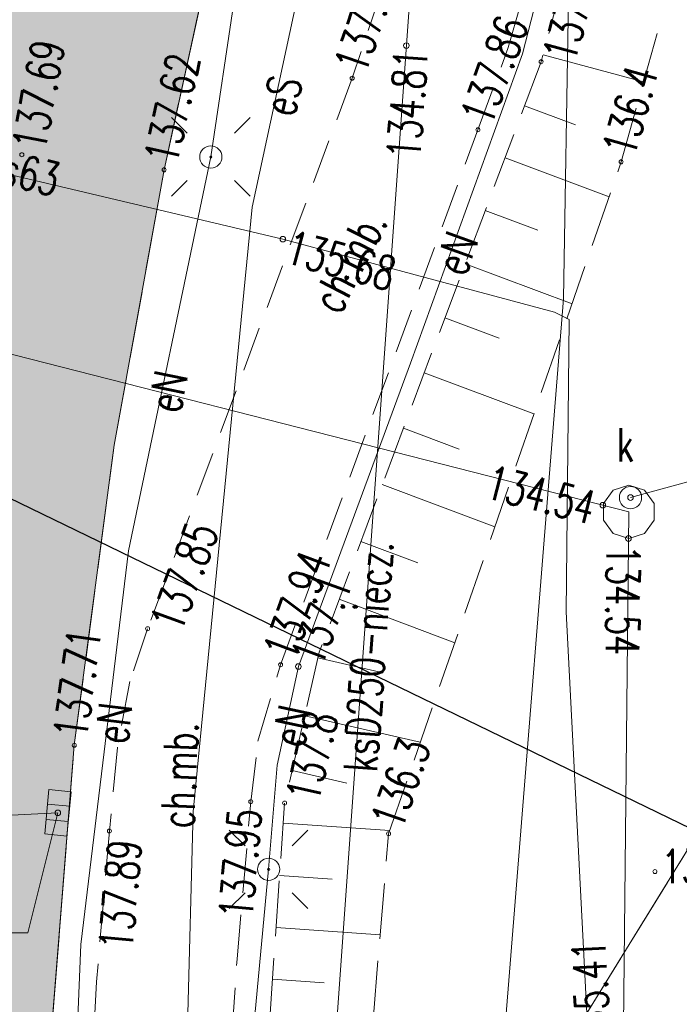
# Model space of a CAD drawing. Header units: centimetres. Extents: x -29333 to 403204, y -464147 to 16641.
# Tile 128 of 134: x 76526 to 78010, y 7082 to 9297. Entities that reach past the tile are written whole.
import ezdxf
from ezdxf.xclip import XClip

# ---------------------------------------------------------------- set-up
doc = ezdxf.new("R2010")
doc.units = ezdxf.units.CM
doc.header["$MEASUREMENT"] = 0
doc.header["$XCLIPFRAME"] = 0
for name, pattern in [('1_OTKC', [150, 100, -50]), ('1_OTKJ', [200, 150, -50]), ('1_OTRK', [175, 125, -50]), ('1_OTRKG', [175, 125, -50]), ('EGKK', [200, 150, -50])]:
    doc.linetypes.add(name, pattern=pattern)
for name, color, linetype in [('2010_Mlawa_627_2_mdcp_pow_zakr_bez_zmian_14_Dzialki', 7, 'Continuous'), ('2010_Mlawa_627_2_mdcp_pow_zakr_bez_zmian_14_Kontury', 7, 'Continuous'), ('2010_Mlawa_627_2_mdcp_pow_zakr_bez_zmian_14_OTK_E_T_1', 7, 'Continuous'), ('2010_Mlawa_627_2_mdcp_pow_zakr_bez_zmian_14_OTK_L_0', 7, 'Continuous'), ('2010_Mlawa_627_2_mdcp_pow_zakr_bez_zmian_14_OTK_L_1', 7, 'Continuous'), ('2010_Mlawa_627_2_mdcp_pow_zakr_bez_zmian_14_OTK_L_2', 7, 'Continuous'), ('2010_Mlawa_627_2_mdcp_pow_zakr_bez_zmian_14_OTR_L_1', 7, 'Continuous'), ('2010_Mlawa_627_2_mdcp_pow_zakr_bez_zmian_14_OTR_T_0', 7, 'Continuous'), ('2010_Mlawa_627_2_mdcp_pow_zakr_bez_zmian_14_OTR_T_1', 7, 'Continuous'), ('2010_Mlawa_627_2_mdcp_pow_zakr_bez_zmian_14_SUE_T_3', 7, 'Continuous'), ('2010_Mlawa_627_2_mdcp_pow_zakr_bez_zmian_14_SUEP_E_T_0', 7, 'Continuous'), ('2010_Mlawa_627_2_mdcp_pow_zakr_bez_zmian_14_SUEP_L_0', 7, 'Continuous'), ('2010_Mlawa_627_2_mdcp_pow_zakr_bez_zmian_14_SUER_T_0', 7, 'Continuous'), ('2010_Mlawa_627_2_mdcp_pow_zakr_bez_zmian_14_SUGP_E_T_0', 7, 'Continuous'), ('2010_Mlawa_627_2_mdcp_pow_zakr_bez_zmian_14_SUGP_L_0', 7, 'Continuous'), ('2010_Mlawa_627_2_mdcp_pow_zakr_bez_zmian_14_SUGR_T_0', 7, 'Continuous'), ('2010_Mlawa_627_2_mdcp_pow_zakr_bez_zmian_14_SUK_T_1', 7, 'Continuous'), ('2010_Mlawa_627_2_mdcp_pow_zakr_bez_zmian_14_SUKP_E_T_0', 7, 'Continuous'), ('2010_Mlawa_627_2_mdcp_pow_zakr_bez_zmian_14_SUKP_L_0', 7, 'Continuous'), ('2010_Mlawa_627_2_mdcp_pow_zakr_bez_zmian_14_SUKR_T_0', 7, 'Continuous'), ('2010_Mlawa_627_2_mdcp_pow_zakr_bez_zmian_14_SUL_L_1', 7, 'Continuous'), ('2010_Mlawa_627_2_mdcp_pow_zakr_bez_zmian_14_SUP_E_T_1', 7, 'Continuous'), ('2010_Mlawa_627_2_mdcp_pow_zakr_bez_zmian_14_SUP_L_1', 7, 'Continuous'), ('2010_Mlawa_627_2_mdcp_pow_zakr_bez_zmian_14_SUP_T_4', 7, 'Continuous'), ('2010_Mlawa_627_2_mdcp_pow_zakr_bez_zmian_14_SUWP_L_0', 7, 'Continuous'), ('MAPA MDCP', 7, 'Continuous'), ('PROJEKTOWANE DROGI', 7, 'Continuous'), ('PZT NOWE', 7, 'Continuous')]:
    doc.layers.add(name, color=color, linetype=linetype)
doc.styles.add('GENERATED_STYLE_2', font='Simplex.shx')
doc.dimstyles.new('GENERATED_STYLE__6', dxfattribs={"dimtxt": 0.18, "dimasz": 145.92, "dimexe": 0.18, "dimexo": 0.0625, "dimgap": 0.09, "dimtad": 0, "dimtih": 1, "dimtoh": 1, "dimdec": 4, "dimzin": 0, "dimdsep": 46, "dimcen": 0.09, "dimadec": 0, "dimazin": 0, "dimtfac": 1, "dimtdec": 4, "dimtmove": 0, "dimatfit": 3, "dimldrblk": 'ARROWHEAD_5', "dimfxl": 1, "dimtolj": 1, "dimtzin": 0, "dimarcsym": 0})

# ---------------------------------------------------------------- blocks, each defined once
blk = doc.blocks.new('Rysunek_6_14', base_point=(74378.8, 8957.9))
at = {"layer": '2010_Mlawa_627_2_mdcp_pow_zakr_bez_zmian_14_Dzialki', "color": 7, "linetype": 'Continuous', "lineweight": 18}
blk.add_line((78033.9, 7439.4), (76959.8, 5696.4), dxfattribs=at)
at = {"layer": '2010_Mlawa_627_2_mdcp_pow_zakr_bez_zmian_14_Kontury', "color": 3, "linetype": 'EGKK', "lineweight": 18}
blk.add_line((76959.8, 5696.4), (78033.9, 7439.4), dxfattribs=at)
at = {"layer": '2010_Mlawa_627_2_mdcp_pow_zakr_bez_zmian_14_OTK_L_0', "color": 7, "linetype": '1_OTKJ', "lineweight": 18}
for p, q in [((76850.8, 8958.9), (76984.8, 9573.9)), ((76738.8, 8339.9), (76850.8, 8958.9)), ((76648.8, 7664.9), (76738.8, 8339.9)), ((76586.8, 6886.9), (76648.8, 7664.9))]:
    blk.add_line(p, q, dxfattribs=at)
at = {"layer": '2010_Mlawa_627_2_mdcp_pow_zakr_bez_zmian_14_OTK_L_1', "color": 7, "linetype": 'Continuous', "lineweight": 18}
for p, q in [((76850.8, 8958.9), (76984.8, 9573.9)), ((76738.8, 8339.9), (76850.8, 8958.9)), ((76648.8, 7664.9), (76738.8, 8339.9)), ((76586.8, 6886.9), (76648.8, 7664.9))]:
    blk.add_line(p, q, dxfattribs=at)
at = {"layer": '2010_Mlawa_627_2_mdcp_pow_zakr_bez_zmian_14_OTK_L_2', "color": 7, "linetype": '1_OTKC', "lineweight": 18}
for p, q in [((77341.8, 9366.9), (77273.8, 9164.9)), ((77624.8, 9233.9), (77668.8, 9384.9)), ((77556.8, 9048.9), (77624.8, 9233.9)), ((77273.8, 9164.9), (76813.8, 7926.9)), ((77112.8, 7845.9), (77556.8, 9048.9)), ((76813.8, 7926.9), (76773.8, 7807.9)), ((77061.8, 7673.9), (77112.8, 7845.9)), ((76773.8, 7807.9), (76745.8, 7659.9)), ((77045.8, 7537.9), (77061.8, 7673.9)), ((76745.8, 7659.9), (76727.8, 7471.9)), ((77014.8, 7183.9), (77045.8, 7537.9)), ((76727.8, 7471.9), (76698.8, 7132.9)), ((76993.8, 6869.9), (77014.8, 7183.9)), ((76698.8, 7132.9), (76670.8, 6612.9))]:
    blk.add_line(p, q, dxfattribs=at)
at = {"layer": '2010_Mlawa_627_2_mdcp_pow_zakr_bez_zmian_14_OTR_L_1', "color": 7, "linetype": '1_OTRK', "lineweight": 18}
for p, q in [((77878.8, 8976.9), (78693.8, 11876.9)), ((77355.8, 7465.9), (77878.8, 8976.9)), ((77306.8, 6880.9), (77355.8, 7465.9))]:
    blk.add_line(p, q, dxfattribs=at)
at = {"layer": '2010_Mlawa_627_2_mdcp_pow_zakr_bez_zmian_14_OTR_L_1', "color": 7, "linetype": '1_OTRKG', "lineweight": 18}
for p, q in [((77793.8, 9554.9), (77698.8, 9201.9)), ((77698.8, 9201.9), (77199.8, 7873.9)), ((77199.8, 7873.9), (77121.8, 7534.9)), ((77121.8, 7534.9), (77059.8, 6629.9))]:
    blk.add_line(p, q, dxfattribs=at)
at = {"layer": '2010_Mlawa_627_2_mdcp_pow_zakr_bez_zmian_14_OTR_L_1', "color": 7, "linetype": 'Continuous', "lineweight": 18}
for p, q in [((77703.1, 9217.8), (77929.4, 9156.9)), ((77661.7, 9103.1), (77776, 9060.2)), ((77617.8, 8986.2), (77851.6, 8898.3)), ((77573.3, 8867.7), (77691.7, 8823.2)), ((77528.2, 8747.6), (77768.3, 8657.4)), ((77482.4, 8626), (77604.1, 8580.3)), ((77436.1, 8502.7), (77682.7, 8410.1)), ((77389.2, 8377.8), (77514.1, 8330.9)), ((77341.6, 8251.3), (77594.8, 8156.2)), ((77293.5, 8123), (77421.7, 8074.8)), ((77244.6, 7993.1), (77504.5, 7895.4)), ((77196.9, 7861.3), (77333.6, 7829.9)), ((77167, 7731.3), (77427, 7671.5)), ((77138.7, 7608), (77262, 7579.6)), ((77118.8, 7489.9), (77358.4, 7473.4)), ((77110.7, 7371.9), (77228.6, 7363.8)), ((77102.7, 7254.8), (77336.8, 7238.8)), ((77094.7, 7138.6), (77210.9, 7130.6))]:
    blk.add_line(p, q, dxfattribs=at)
at = {"layer": '2010_Mlawa_627_2_mdcp_pow_zakr_bez_zmian_14_OTR_T_0', "color": 7, "linetype": 'Continuous', "lineweight": 18}
for centre in [(77273.8, 9164.9), (77556.8, 9048.9), (76530.8, 8992.9), (76850.8, 8958.9), (76813.8, 7926.9), (77112.8, 7845.9), (76648.8, 7664.9), (77045.8, 7537.9), (76727.8, 7471.9)]:
    blk.add_circle(centre, 4.5, dxfattribs=at)
at = {"layer": '2010_Mlawa_627_2_mdcp_pow_zakr_bez_zmian_14_OTR_T_1', "color": 7, "linetype": 'Continuous', "lineweight": 18}
for centre in [(77698.8, 9201.9), (77878.8, 8976.9), (77121.8, 7534.9), (77355.8, 7465.9), (77954.8, 7380.9)]:
    blk.add_circle(centre, 4.5, dxfattribs=at)
at = {"layer": '2010_Mlawa_627_2_mdcp_pow_zakr_bez_zmian_14_SUE_T_3', "color": 7, "linetype": 'Continuous', "lineweight": 18}
for p, q in [((76902.8, 9041), (76867.5, 9076.3)), ((77008.9, 9041), (77044.2, 9076.3)), ((76902.8, 8934.9), (76867.5, 8899.5)), ((77008.9, 8934.9), (77044.2, 8899.5)), ((77032.8, 7439), (76997.5, 7474.3)), ((77138.9, 7439), (77174.2, 7474.3)), ((77032.8, 7332.9), (76997.5, 7297.5)), ((77138.9, 7332.9), (77174.2, 7297.5))]:
    blk.add_line(p, q, dxfattribs=at)
for centre, radius in [((76955.8, 8987.9), 25), ((76955.8, 8987.9), 2.5), ((77085.8, 7385.9), 25), ((77085.8, 7385.9), 2.5)]:
    blk.add_circle(centre, radius, dxfattribs=at)
at = {"layer": '2010_Mlawa_627_2_mdcp_pow_zakr_bez_zmian_14_SUEP_L_0', "color": 1, "linetype": 'Continuous', "lineweight": 18}
for p, q in [((77312.8, 10097.9), (77048.8, 8874.9)), ((77806.8, 9797.9), (77656.8, 9219.9)), ((77020.8, 9424.9), (76955.8, 8987.9)), ((77656.8, 9219.9), (77404.8, 8523.9)), ((76955.8, 8987.9), (76770.8, 8101.9)), ((77048.8, 8874.9), (76915.8, 7515.9)), ((77404.8, 8523.9), (77152.8, 7841.9)), ((76770.8, 8101.9), (76663.8, 7216.9)), ((77152.8, 7841.9), (77104.8, 7619.9)), ((77104.8, 7619.9), (77085.8, 7385.9)), ((76915.8, 7515.9), (76891.8, 6603.9)), ((77085.8, 7385.9), (77000.8, 6479.9)), ((76663.8, 7216.9), (76624.8, 6319.9))]:
    blk.add_line(p, q, dxfattribs=at)
at = {"layer": '2010_Mlawa_627_2_mdcp_pow_zakr_bez_zmian_14_SUER_T_0', "color": 1, "linetype": 'Continuous', "lineweight": 18}
blk.add_circle((77152.8, 7841.9), 6.25, dxfattribs=at)
at = {"layer": '2010_Mlawa_627_2_mdcp_pow_zakr_bez_zmian_14_SUGP_L_0', "color": 52, "linetype": 'Continuous', "lineweight": 18, "true_color": 0xbfbf00}
for p, q in [((75651.4, 9149.6), (77117.8, 8802.9)), ((77117.8, 8802.9), (77407.6, 8725.1)), ((77407.6, 8725.1), (77728.8, 8638.9)), ((77728.8, 8638.9), (77761.9, 8622.4)), ((77761.9, 8622.4), (77755.4, 7965.1)), ((77755.4, 7965.1), (77806.8, 6963.9))]:
    blk.add_line(p, q, dxfattribs=at)
at = {"layer": '2010_Mlawa_627_2_mdcp_pow_zakr_bez_zmian_14_SUGR_T_0', "color": 52, "linetype": 'Continuous', "lineweight": 18, "true_color": 0xbfbf00}
blk.add_circle((77117.8, 8802.9), 6.25, dxfattribs=at)
at = {"layer": '2010_Mlawa_627_2_mdcp_pow_zakr_bez_zmian_14_SUK_T_1', "color": 36, "linetype": 'Continuous', "lineweight": 18, "true_color": 0x803300}
for p, q in [((76582.2, 7465.5), (76591.7, 7565.1)), ((76591.7, 7565.1), (76641.5, 7560.3)), ((76641.5, 7560.3), (76632, 7460.8)), ((76638.4, 7527.9), (76588.6, 7532.7)), ((76635.1, 7493.1), (76585.3, 7497.9)), ((76632, 7460.8), (76582.2, 7465.5))]:
    blk.add_line(p, q, dxfattribs=at)
at = {"layer": '2010_Mlawa_627_2_mdcp_pow_zakr_bez_zmian_14_SUKP_L_0', "color": 36, "linetype": 'Continuous', "lineweight": 18, "true_color": 0x803300}
for p, q in [((77132, 5543), (77404.3, 9359.4)), ((75503.4, 8800.4), (77441.3, 8305.9)), ((77441.3, 8305.9), (77895.8, 8189.9)), ((77895.8, 8189.9), (77858.2, 4571)), ((76611.8, 7512.9), (75768.4, 7472.6))]:
    blk.add_line(p, q, dxfattribs=at)
at = {"layer": '2010_Mlawa_627_2_mdcp_pow_zakr_bez_zmian_14_SUKR_T_0', "color": 36, "linetype": 'Continuous', "lineweight": 18, "true_color": 0x803300}
for p, q in [((77899.8, 8221.9), (78087.9, 8273.7)), ((76611.8, 7512.9), (76544.1, 7242.7)), ((76283.6, 7242.7), (76544.1, 7242.7))]:
    blk.add_line(p, q, dxfattribs=at)
for centre in [(77395.7, 9238.3), (77899.8, 8221.9), (77837.7, 8204.8), (77895.2, 8129.9), (76611.8, 7512.9)]:
    blk.add_circle(centre, 6.25, dxfattribs=at)
at = {"layer": '2010_Mlawa_627_2_mdcp_pow_zakr_bez_zmian_14_SUL_L_1', "color": 7, "linetype": 'Continuous', "lineweight": 18}
for p, q in [((75651.4, 9149.6), (77117.8, 8802.9)), ((75503.4, 8800.4), (77441.3, 8305.9)), ((77117.8, 8802.9), (77407.6, 8725.1)), ((77755.4, 7965.1), (77806.8, 6963.9))]:
    blk.add_line(p, q, dxfattribs=at)
at = {"layer": '2010_Mlawa_627_2_mdcp_pow_zakr_bez_zmian_14_SUP_L_1', "color": 7, "linetype": 'Continuous', "lineweight": 18}
for p, q in [((77860.6, 8238.5), (77838.8, 8208.5)), ((77895.8, 8249.9), (77860.6, 8238.5)), ((77931.1, 8238.5), (77895.8, 8249.9)), ((77952.9, 8208.5), (77931.1, 8238.5)), ((77838.8, 8208.5), (77838.8, 8171.4)), ((77952.9, 8171.4), (77952.9, 8208.5)), ((77838.8, 8171.4), (77860.6, 8141.4)), ((77931.1, 8141.4), (77952.9, 8171.4)), ((77860.6, 8141.4), (77895.8, 8129.9)), ((77895.8, 8129.9), (77931.1, 8141.4))]:
    blk.add_line(p, q, dxfattribs=at)
at = {"layer": '2010_Mlawa_627_2_mdcp_pow_zakr_bez_zmian_14_SUP_T_4', "color": 7, "linetype": 'Continuous', "lineweight": 18}
blk.add_circle((77899.8, 8221.9), 25, dxfattribs=at)
at = {"layer": '2010_Mlawa_627_2_mdcp_pow_zakr_bez_zmian_14_SUWP_L_0', "color": 5, "linetype": 'Continuous', "lineweight": 18}
for p, q in [((77748.8, 8668.9), (77774.8, 10197.9)), ((77573.8, 6479.9), (77748.8, 8668.9))]:
    blk.add_line(p, q, dxfattribs=at)
at = {"layer": '2010_Mlawa_627_2_mdcp_pow_zakr_bez_zmian_14_OTK_E_T_1', "color": 7, "linetype": 'Continuous', "lineweight": 18, "char_height": 75, "attachment_point": 4, "style": 'GENERATED_STYLE_2'}
for insert, rotation in [((77212.4, 8647.2), 62.835), ((76880, 7478.7), 87.5372)]:
    blk.add_mtext('\\A1;{\\W0.700000x;\\pql;\\FSimplex.shx;ch.mb.}', dxfattribs=dict(at, insert=insert, rotation=rotation))
at = {"layer": '2010_Mlawa_627_2_mdcp_pow_zakr_bez_zmian_14_OTR_T_0', "color": 7, "linetype": 'Continuous', "lineweight": 18, "char_height": 75, "style": 'GENERATED_STYLE_2'}
for s, insert, attachment_point, rotation in [('\\A1;{\\W0.700000x;\\pql;\\FSimplex.shx;137.79}', (77303.3, 9170.8), 7, 71.395), ('\\A1;{\\W0.700000x;\\pql;\\FSimplex.shx;137.86}', (77586.5, 9054), 7, 69.8182), ('\\A1;{\\W0.700000x;\\pql;\\FSimplex.shx;137.69}', (76546, 9005.4), 4, 79.4485), ('\\A1;{\\W0.700000x;\\pql;\\FSimplex.shx;137.62}', (76879.5, 8968), 7, 77.7081), ('\\A1;{\\W0.700000x;\\pql;\\FSimplex.shx;137.85}', (76818.3, 7941.3), 1, 69.6166), ('\\A1;{\\W0.700000x;\\pql;\\FSimplex.shx;137.94}', (77142.5, 7851), 7, 69.742), ('\\A1;{\\W0.700000x;\\pql;\\FSimplex.shx;137.71}', (76676.6, 7676.3), 7, 82.4053), ('\\A1;{\\W0.700000x;\\pql;\\FSimplex.shx;137.95}', (77048.7, 7272.2), 7, 84.9953), ('\\A1;{\\W0.700000x;\\pql;\\FSimplex.shx;137.89}', (76704.5, 7208.5), 1, 85.1105)]:
    blk.add_mtext(s, dxfattribs=dict(at, insert=insert, attachment_point=attachment_point, rotation=rotation))
at = {"layer": '2010_Mlawa_627_2_mdcp_pow_zakr_bez_zmian_14_OTR_T_1', "color": 7, "linetype": 'Continuous', "lineweight": 18, "char_height": 75, "style": 'GENERATED_STYLE_2'}
for s, insert, attachment_point, rotation in [('\\A1;{\\W0.700000x;\\pql;\\FSimplex.shx;137.7}', (77701.9, 9216.6), 1, 74.9373), ('\\A1;{\\W0.700000x;\\pql;\\FSimplex.shx;136.4}', (77908, 8984.3), 7, 74.3028), ('\\A1;{\\W0.700000x;\\pql;\\FSimplex.shx;137.8}', (77124.4, 7549.7), 1, 77.0424), ('\\A1;{\\W0.700000x;\\pql;\\FSimplex.shx;136.3}', (77385.4, 7471.6), 7, 70.9078)]:
    blk.add_mtext(s, dxfattribs=dict(at, insert=insert, attachment_point=attachment_point, rotation=rotation))
at = {"layer": '2010_Mlawa_627_2_mdcp_pow_zakr_bez_zmian_14_OTR_T_1', "color": 7, "linetype": 'Continuous', "lineweight": 18, "insert": (77969.8, 7354.9), "char_height": 75, "attachment_point": 7, "style": 'GENERATED_STYLE_2'}
blk.add_mtext('\\A1;{\\W0.700000x;\\pql;\\FSimplex.shx;136.3}', dxfattribs=at)
at = {"layer": '2010_Mlawa_627_2_mdcp_pow_zakr_bez_zmian_14_SUEP_E_T_0', "color": 1, "linetype": 'Continuous', "lineweight": 18, "char_height": 75, "attachment_point": 4, "style": 'GENERATED_STYLE_2'}
for s, insert, rotation in [('\\A1;{\\W0.700000x;\\pql;\\FSimplex.shx;eS}', (77106.8, 9083.8), 77.1026), ('\\A1;{\\W0.700000x;\\pql;\\FSimplex.shx;eN}', (77492.7, 8728.8), 70.0963), ('\\A1;{\\W0.700000x;\\pql;\\FSimplex.shx;eN}', (76849.6, 8416.5), 78.2059), ('\\A1;{\\W0.700000x;\\pql;\\FSimplex.shx;eN}', (76731.5, 7670), 83.1062), ('\\A1;{\\W0.700000x;\\pql;\\FSimplex.shx;eN}', (77127.6, 7664.5), 77.7995)]:
    blk.add_mtext(s, dxfattribs=dict(at, insert=insert, rotation=rotation))
at = {"layer": '2010_Mlawa_627_2_mdcp_pow_zakr_bez_zmian_14_SUER_T_0', "color": 1, "linetype": 'Continuous', "lineweight": 18, "insert": (77169.9, 7851.6), "char_height": 75, "attachment_point": 4, "rotation": 69.7206, "style": 'GENERATED_STYLE_2'}
blk.add_mtext('\\A1;{\\W0.700000x;\\pql;\\FSimplex.shx;137.1}', dxfattribs=at)
at = {"layer": '2010_Mlawa_627_2_mdcp_pow_zakr_bez_zmian_14_SUGP_E_T_0', "color": 52, "linetype": 'Continuous', "lineweight": 18, "true_color": 0xbfbf00, "insert": (76443.9, 8962.5), "char_height": 75, "attachment_point": 4, "rotation": 346.7001, "style": 'GENERATED_STYLE_2'}
blk.add_mtext('\\A1;{\\W0.700000x;\\pql;\\FSimplex.shx;gs63}', dxfattribs=at)
at = {"layer": '2010_Mlawa_627_2_mdcp_pow_zakr_bez_zmian_14_SUGR_T_0', "color": 52, "linetype": 'Continuous', "lineweight": 18, "true_color": 0xbfbf00, "char_height": 75, "attachment_point": 4, "style": 'GENERATED_STYLE_2'}
for s, insert, rotation in [('\\A1;{\\W0.700000x;\\pql;\\FSimplex.shx;135.68}', (77129.1, 8786.9), 344.9752), ('\\A1;{\\W0.700000x;\\pql;\\FSimplex.shx;135.41}', (77817.8, 6979.5), 92.9411)]:
    blk.add_mtext(s, dxfattribs=dict(at, insert=insert, rotation=rotation))
at = {"layer": '2010_Mlawa_627_2_mdcp_pow_zakr_bez_zmian_14_SUKP_E_T_0', "color": 36, "linetype": 'Continuous', "lineweight": 18, "true_color": 0x803300, "insert": (77291.6, 7605.4), "char_height": 75, "attachment_point": 4, "rotation": 85.9189, "style": 'GENERATED_STYLE_2'}
blk.add_mtext('\\A1;{\\W0.700000x;\\pql;\\FSimplex.shx;ksD250-niecz.}', dxfattribs=at)
at = {"layer": '2010_Mlawa_627_2_mdcp_pow_zakr_bez_zmian_14_SUKR_T_0', "color": 36, "linetype": 'Continuous', "lineweight": 18, "true_color": 0x803300, "char_height": 75, "attachment_point": 4, "style": 'GENERATED_STYLE_2'}
for s, insert, rotation in [('\\A1;{\\W0.700000x;\\pql;\\FSimplex.shx;134.81}', (77389.2, 8983.7), 85.9215), ('\\A1;{\\W0.700000x;\\pql;\\FSimplex.shx;134.54}', (77578.6, 8258.8), 345.6848), ('\\A1;{\\W0.700000x;\\pql;\\FSimplex.shx;134.54}', (77883.4, 8115), 269.62)]:
    blk.add_mtext(s, dxfattribs=dict(at, insert=insert, rotation=rotation))
at = {"layer": '2010_Mlawa_627_2_mdcp_pow_zakr_bez_zmian_14_SUP_E_T_1', "color": 7, "linetype": 'Continuous', "lineweight": 18, "insert": (77869.4, 8340.8), "char_height": 75, "attachment_point": 4, "style": 'GENERATED_STYLE_2'}
blk.add_mtext('\\A1;{\\W0.700000x;\\pql;\\FSimplex.shx;k}', dxfattribs=at)
blk = doc.blocks.new('ARROWHEAD_5')
at = {"linetype": 'Continuous', "lineweight": 0}
blk.add_hatch(color=0, dxfattribs=at).paths.add_polyline_path([(-1, 0.2679), (0, 0), (-1, -0.2679)])
at = {"color": 0, "linetype": 'Continuous', "lineweight": 0}
blk.add_line((0, 0), (-1, 0), dxfattribs=at)

msp = doc.modelspace()

# ---------------------------------------------------------------- hatches: boundary and pattern name
at = {"layer": 'PROJEKTOWANE DROGI', "linetype": 'Continuous', "lineweight": 0, "true_color": 0x555555, "transparency": 33554559}
msp.add_hatch(color=251, dxfattribs=at).paths.add_polyline_path([(67651.1, -18419.9), (68261.2, -18463.7), (70134.4, -12277.2), (71364.5, -8240.8), (72467.5, -4665.6), (73221.8, -2121.1), (73480.8, -1350.1), (73665.8, -815.1, -0.060563), (73803.6, -551.7, -0.165273), (74571.8, -100.1), (75490.3, -13.1, -0.423722), (76408.8, -743.1), (76588.4, -2768.3), (76962.3, -6919), (77660.8, -6865.6), (77576.3, -5928.7), (77251.9, -2339.8), (76958.3, 934.3), (76842.3, 2237.5), (76736.8, 3437.9), (76652.8, 4441), (76600.1, 5097.3), (76579.3, 5371.7), (76560.8, 6104.9), (76586.8, 6886.9), (76648.8, 7664.9), (76738.8, 8339.9), (76850.8, 8958.9), (76984.8, 9573.9), (77131.8, 10124.9), (77258.8, 10558.9), (77627.8, 11766.9), (77856.8, 12518.4), (77192.8, 12730.9), (76983.8, 12046.9), (76949.8, 11935.9), (76834.8, 11683.9), (76720.8, 11522.7), (76641.6, 11445.4), (76570.8, 11368.9), (76385.8, 11244.9), (76273.8, 11187.9), (76099.8, 11134.9), (75932.8, 11102.9), (75803.4, 11105.9), (75666.8, 11125.9), (75343.8, 11186.9), (75325.1, 11197.1), (75279.8, 11209.9), (73550.8, 11710.9), (72386.8, 12048.6), (72103.6, 11377.1), (72798.8, 11174.9), (73826.8, 10877.9), (75148.8, 10508.9), (75365.8, 10439.9), (75512.8, 10381.9), (75661.8, 10290.9), (75799.8, 10168.9), (75923.8, 10025.9), (76002.8, 9911.9), (76081.8, 9754.9), (76144.8, 9551.9), (76171.8, 9369.9), (76166.8, 9188.9), (76138.8, 9028.9), (76035, 8452.5), (75937.8, 7683.9), (75877.8, 6933.9), (75853.8, 6163.9), (75852.9, 6071.2), (75870.8, 5329.9), (75911.8, 4709.9), (75944.2, 4364.5), (75963.8, 4155), (76037.8, 3362.9), (76140.2, 2200.1), (76196.8, 1555.9), (76200.9, 1445.4, -0.379216), (75456.8, 689.9), (74378.8, 586, 0.328004), (73079.8, -457.1), (72859.8, -1138.1), (72666.8, -1900.1), (71889.6, -4504.1), (71107.6, -7083.3, -0.343763), (69804.2, -8011.4), (68574, -7954.3), (68163.5, -8435.8), (68986.8, -8474, -0.491245), (70176.3, -10152.1), (69214, -13316.9), (68108.2, -16904.9)])

# ---------------------------------------------------------------- linework, layer by layer
at = {"layer": 'PROJEKTOWANE DROGI', "color": 7, "linetype": 'Continuous', "lineweight": 13, "flags": 128}
msp.add_lwpolyline([(77251.9, -2339.8), (76958.3, 934.3), (76842.3, 2237.5), (76736.8, 3437.9), (76652.8, 4441), (76600.1, 5097.3), (76579.3, 5371.7), (76560.8, 6104.9), (76586.8, 6886.9), (76648.8, 7664.9), (76738.8, 8339.9), (76850.8, 8958.9), (76984.8, 9573.9)], dxfattribs=at)

# ---------------------------------------------------------------- block references
at = {"layer": 'MAPA MDCP', "color": 151, "linetype": 'Continuous', "lineweight": 13, "true_color": 0x80c2ff}
ref = msp.add_blockref('Rysunek_6_14', (74378.8, 8957.9), dxfattribs=at)
XClip(ref).set_block_clipping_path([(69128.8472942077, 3877.9165768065), (79628.8472943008, 14037.9165767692)])

# ---------------------------------------------------------------- leaders
at = {"layer": 'PZT NOWE', "color": 7, "linetype": 'Continuous', "lineweight": 13, "annotation_type": 0, "has_hookline": 1, "hookline_direction": 0, "text_width": 1844.7}
msp.add_leader([(75141.9, 8880.6), (79277.7, 6875.1), (79555.4, 6875.1)], dimstyle='GENERATED_STYLE__6', dxfattribs=at)

doc.saveas('drawing.dxf')
